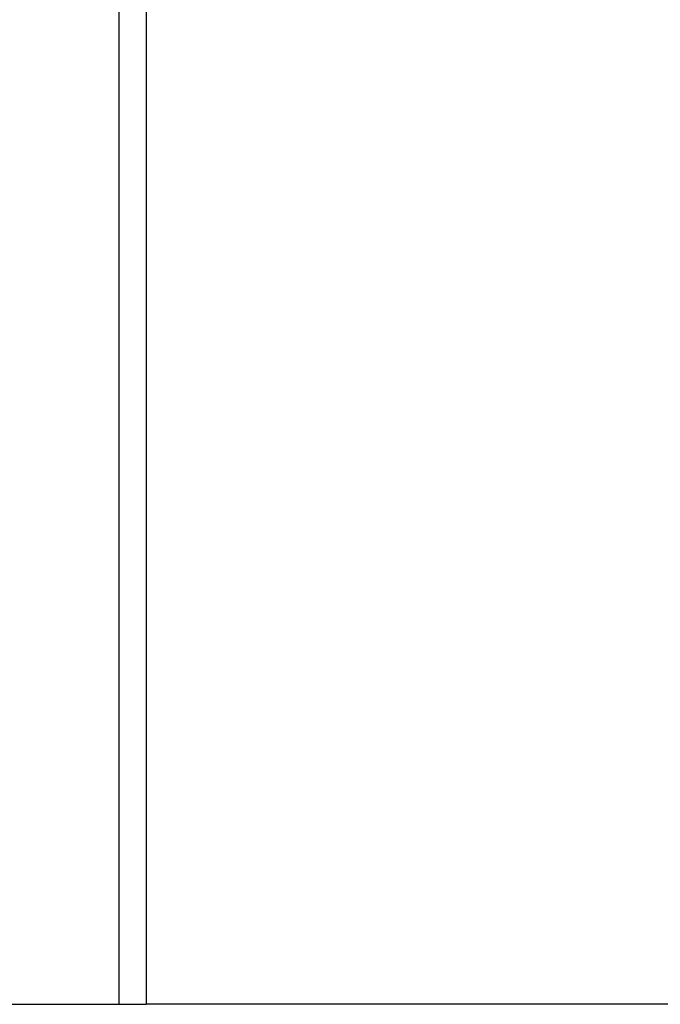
# Model space of a CAD drawing. Header units: millimetres. Extents: x 0 to 420, y 0 to 297.
# Tile 84 of 90: x 305.44 to 308.35, y 201.83 to 206.31. Entities that reach past the tile are written whole.
import ezdxf

# ---------------------------------------------------------------- set-up
doc = ezdxf.new("R2010")
doc.units = ezdxf.units.MM

msp = doc.modelspace()

# ---------------------------------------------------------------- linework, layer by layer
at = {"color": 7, "linetype": 'Continuous', "lineweight": 25}
for p, q in [((305.89066, 233.2057), (305.89066, 201.8307)), ((306.01566, 233.2057), (306.01566, 201.8307)), ((305.09816, 201.8307), (305.89066, 201.8307)), ((305.89066, 201.8307), (306.01566, 201.8307)), ((311.24066, 201.8307), (306.01566, 201.8307))]:
    msp.add_line(p, q, dxfattribs=at)

doc.saveas('drawing.dxf')
